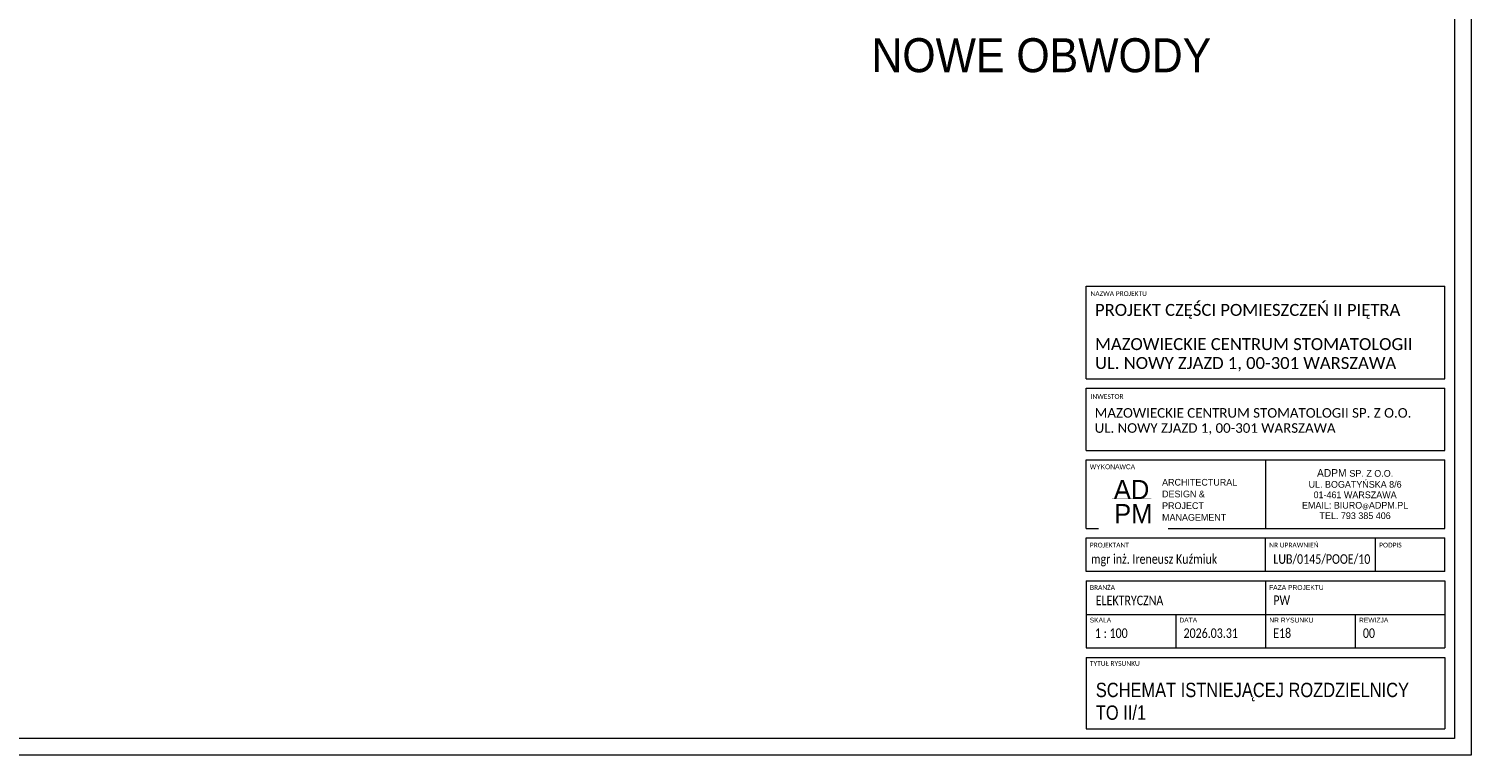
# Model space of a CAD drawing. Header units: centimetres. Extents: x 690840 to 714026, y 27673 to 40762.
# Tile 2 of 162: x 693765 to 696780, y 27673 to 29193. Entities that reach past the tile are written whole.
import ezdxf

# ---------------------------------------------------------------- set-up
doc = ezdxf.new("R2010")
doc.units = ezdxf.units.CM
doc.layers.get('0').update_dxf_attribs({"lineweight": 9})
doc.layers.add('Obrys powierzchni', color=50, linetype='Continuous', lineweight=9, plot=False)
doc.layers.add('S3_ramka', color=7, linetype='Continuous', lineweight=5)
doc.layers.add('S3_rozdzielnice', color=1, linetype='Continuous', lineweight=5)
doc.styles.add('Arial Narrow_4', font='ARIALN.TTF', dxfattribs={"height": 0.2})
doc.styles.add('Arial Narrow_5', font='ARIALN.TTF', dxfattribs={"height": 0.3})
doc.styles.add('Arial Narrow_7', font='ARIALN.TTF', dxfattribs={"height": 0.25})
doc.styles.add('Arial_4', font='arial.ttf', dxfattribs={"height": 0.1})
doc.styles.add('Arial_5', font='arial.ttf', dxfattribs={"height": 0.15})
doc.styles.add('ARIELCE', font='arial.ttf', dxfattribs={"width": 0.9})

# ---------------------------------------------------------------- blocks, each defined once
blk = doc.blocks.new('zw$7FBA')
at = {"lineweight": 0, "ltscale": 1.6}
blk.add_line((-197.5, 291.4), (-197.5, 219.8), dxfattribs=at)
at = {"layer": 'S3_ramka'}
for p, q in [((-385, 376.4), (-385, 473.1)), ((-385, 473.1), (-10, 473.1)), ((-10, 376.4), (-10, 473.1)), ((-385, 376.4), (-10, 376.4)), ((-385, 301.4), (-385, 366.4)), ((-385, 366.4), (-10, 366.4)), ((-10, 301.4), (-10, 366.4)), ((-385, 301.4), (-10, 301.4)), ((-385, 291.4), (-10, 291.4)), ((-385, 219.8), (-385, 291.4)), ((-10, 219.8), (-10, 291.4)), ((-385, 219.8), (-10, 219.8)), ((-385, 174.8), (-385, 209.8)), ((-385, 209.8), (-10, 209.8)), ((-197.5, 174.8), (-197.5, 209.8)), ((-82.5, 174.8), (-82.5, 209.8)), ((-10, 174.8), (-10, 209.8)), ((-10, 174.8), (-385, 174.8)), ((-385, 164.8), (-385, 94.8)), ((-385, 164.8), (-10, 164.8)), ((-197.5, 164.8), (-197.5, 94.8)), ((-10, 164.8), (-10, 94.8)), ((-385, 129.8), (-10, 129.8)), ((-385, 94.8), (-10, 94.8)), ((-385, 84.8), (-385, 10)), ((-385, 84.8), (-10, 84.8)), ((-10, 84.8), (-10, 10)), ((-385, 10), (-10, 10))]:
    blk.add_line(p, q, dxfattribs=at)
for s, insert, char_height, width, attachment_point, line_spacing_factor, style in [('{\\A1;\\fCalibri Light|b0|i0|c238|p34;\\C7;MAZOWIECKIE CENTRUM STOMATOLOGII\\PUL. NOWY ZJAZD 1, 00-301 WARSZAWA}', (-375.7, 418.8), 12.5, 331.75, 1, 0.949189, 'Arial Narrow_7'), ('{\\A1;\\fCalibri Light|b0|i0|c238|p34;\\C7;MAZOWIECKIE CENTRUM STOMATOLOGII SP. Z O.O.\\PUL. NOWY ZJAZD 1, 00-301 WARSZAWA}', (-376.1, 345.6), 10, 380.079, 1, 0.949189, 'Arial Narrow_4'), ('\\pxqc,t7.937503,15.874997,23.8125,31.750003,39.687497,47.625,55.562504,63.499997,71.4375,79.375003,87.312497,95.25,103.187503,111.124997,119.0625,127.000003,134.937497,142.875,150.812503,158.749997,166.6875,174.625003,182.562497,190.5,198.437503,206.374997,214.3125,222.250004,230.187497,238.125,246.062503,253.999997;{\\fTw Cen MT|b0|i0|c238|p34;ADPM \\H0.875x;SP. Z O.O.\\PUL. BOGATYŃSKA 8/6 \\P01-461 WARSZAWA\\PEMAIL: BIURO\\H0.714286x;@\\H1.4x;ADPM.PL\\PTEL. 793 385 406}', (-103.8, 255.6), 8, 187.5, 5, 0.936439, 'Arial_5'), ('\\pxsm1.05,qc;{\\fTw Cen MT|b0|i0|c238|p34;AD}', (-337.5, 260.4), 20, 52.507, 5, 0.936439, 'Arial_5')]:
    blk.add_mtext(s, dxfattribs=dict(at, insert=insert, char_height=char_height, width=width, attachment_point=attachment_point, line_spacing_factor=line_spacing_factor, style=style))
at = {"layer": 'S3_ramka', "char_height": 5, "attachment_point": 1, "style": 'Arial_4', "bg_fill": 3, "box_fill_scale": 1.25, "bg_fill_color": 256, "bg_fill_true_color": 13158600, "bg_fill_transparency": 0}
for s, insert, width, line_spacing_factor in [('\\pxt12.7,25.4,38.1,50.8,63.5,76.2,88.9,101.6,114.3,127,139.7,152.4,165.1,177.8,190.5,203.2,215.9,228.6,241.3,254,266.7,279.4,292.1,304.8,317.5,330.2,342.9,355.6,368.3,381,393.7,406.4;{\\fCalibri|b0|i0|c238|p34;NAZWA PROJEKTU}', (-380.4, 467.9), 95.6, 0.936439), ('\\pxt12.7,25.4,38.1,50.8,63.5,76.2,88.9,101.6,114.3,127,139.7,152.4,165.1,177.8,190.5,203.2,215.9,228.6,241.3,254,266.7,279.4,292.1,304.8,317.5,330.2,342.9,355.6,368.3,381,393.7,406.4;{\\fCalibri|b0|i0|c238|p34;INWESTOR }', (-380.4, 360.2), 98.25, 0.936439), ('{\\fCalibri|b0|i0|c238|p34;}WYKONAWCA', (-381.1, 286.7), 98.25, 0.936439), ('\\pxt12.7,25.4,38.1,50.8,63.5,76.2,88.9,101.6,114.3,127,139.7,152.4,165.1,177.8,190.5,203.2,215.9,228.6,241.3,254,266.7,279.4,292.1,304.8,317.5,330.2,342.9,355.6,368.3,381,393.7,406.4;{\\fCalibri|b0|i0|c238|p34;PROJEKTANT}', (-381.1, 204.8), 94.25, 0.936439), ('\\pxt12.7,25.4,38.1,50.8,63.5,76.2,88.9,101.6,114.3,127,139.7,152.4,165.1,177.8,190.5,203.2,215.9,228.6,241.3,254,266.7,279.4,292.1,304.8,317.5,330.2,342.9,355.6,368.3,381,393.7,406.4;{\\fCalibri|b0|i0|c238|p34;NR UPRAWNIEŃ}', (-193.6, 204.8), 94.25, 0.936439), ('\\pxt12.7,25.4,38.1,50.8,63.5,76.2,88.9,101.6,114.3,127,139.7,152.4,165.1,177.8,190.5,203.2,215.9,228.6,241.3,254,266.7,279.4,292.1,304.8,317.5,330.2,342.9,355.6,368.3,381,393.7,406.4;{\\fCalibri|b0|i0|c238|p34;PODPIS}', (-78.6, 204.8), 55.45, 0.936439), ('\\pxt1.25,2.5,3.75,5,6.25,7.5,8.75,10,11.25,12.5,13.75,15,16.25,17.5,18.75,20,21.25,22.5,23.75,25,26.25,27.5,28.75,30,31.25,32.5,33.75,35,36.25,37.5,38.75,40;{\\fCalibri|b0|i0|c238|p34;BRANŻA}', (-381, 160.4), 94.25, 0.949189), ('\\pxt1.25,2.5,3.75,5,6.25,7.5,8.75,10,11.25,12.5,13.75,15,16.25,17.5,18.75,20,21.25,22.5,23.75,25,26.25,27.5,28.75,30,31.25,32.5,33.75,35,36.25,37.5,38.75,40;{FAZA PROJEKTU}', (-193.7, 160.4), 94.25, 0.949189), ('\\pxt1.25,2.5,3.75,5,6.25,7.5,8.75,10,11.25,12.5,13.75,15,16.25,17.5,18.75,20,21.25,22.5,23.75,25,26.25,27.5,28.75,30,31.25,32.5,33.75,35,36.25,37.5,38.75,40;{SKALA}', (-381.3, 126.3), 94.25, 0.949189), ('\\pxt1.25,2.5,3.75,5,6.25,7.5,8.75,10,11.25,12.5,13.75,15,16.25,17.5,18.75,20,21.25,22.5,23.75,25,26.25,27.5,28.75,30,31.25,32.5,33.75,35,36.25,37.5,38.75,40;NR RYSUNKU', (-193.5, 126.3), 94.25, 0.949189), ('\\pxt1.25,2.5,3.75,5,6.25,7.5,8.75,10,11.25,12.5,13.75,15,16.25,17.5,18.75,20,21.25,22.5,23.75,25,26.25,27.5,28.75,30,31.25,32.5,33.75,35,36.25,37.5,38.75,40;{\\fCalibri|b0|i0|c238|p34;TYTUŁ RYSUNKU }', (-381.1, 80.9), 94.25, 0.949189)]:
    blk.add_mtext(s, dxfattribs=dict(at, insert=insert, width=width, line_spacing_factor=line_spacing_factor))
at = {"layer": 'S3_ramka', "insert": (-335.7, 235.2), "char_height": 20, "width": 52.507, "attachment_point": 5, "line_spacing_factor": 0.936439, "style": 'Arial_5', "bg_fill": 2}
blk.add_mtext('{\\fTw Cen MT|b0|i0|c238|p34;PM}', dxfattribs=at)
at = {"lineweight": 0, "ltscale": 1.6, "const_width": 0.2}
blk.add_lwpolyline([(-358, 251.1), (-316.7, 251.1)], dxfattribs=at)
at = {"layer": 'S3_ramka'}
for p, q in [((-291.3, 129.8), (-291.3, 94.3)), ((-103.8, 129.8), (-103.8, 94.8))]:
    blk.add_line(p, q, dxfattribs=at)
for s, insert, char_height, width, attachment_point, line_spacing_factor, style in [('\\pxql;{\\fCalibri Light|b0|i0|c238|p34;PROJEKT CZĘŚCI POMIESZCZEŃ II PIĘTRA}', (-375.7, 454.6), 12.5, 352.9, 1, 0.949189, 'Arial Narrow_7'), ('\\pxsm1.05,ql;{\\fTw Cen MT|b0|i0|c238|p34;ARCHITECTURAL\\PDESIGN &\\PPROJECT\\PMANAGEMENT}', (-233.6, 249.6), 7, 143.965, 5, 0.936439, 'Arial_5'), ('\\pxql;{\\A1;\\fCalibri Light|b0|i0|c238|p34;\\W0.8;\\C7;\\A0;\\C256;mgr inż. Ireneusz Kuźmiuk}', (-379.9, 192.7), 10, 199.383, 1, 0.949189, 'Arial Narrow_4'), ('\\pxql;{\\A1;\\fCalibri Light|b0|i0|c238|p34;\\W0.8;\\C7;\\A0;LUB/0145/POOE/10}', (-189.3, 192.7), 10, 123.723, 1, 0.949189, 'Arial Narrow_4'), ('\\pxt6.35,12.7,19.05,25.4,31.75,38.1,44.45,50.8,57.15,63.5,69.85,76.2,82.55,88.9,95.25,101.6,107.95,114.3,120.65,127,133.35,139.7,146.05,152.4,158.75,165.1,171.45,177.8,184.15,190.5,196.85,203.2;{\\fCalibri|b0|i0|c238|p34;\\W0.8;ELEKTRYCZNA}', (-374.9, 149.4), 10, 141.9, 1, 0.949189, 'Arial Narrow_4')]:
    blk.add_mtext(s, dxfattribs=dict(at, insert=insert, char_height=char_height, width=width, attachment_point=attachment_point, line_spacing_factor=line_spacing_factor, style=style))
at = {"layer": 'S3_ramka', "char_height": 5, "attachment_point": 1, "line_spacing_factor": 0.949189, "style": 'Arial_4', "bg_fill": 3, "box_fill_scale": 1.25, "bg_fill_color": 256, "bg_fill_true_color": 13158600, "bg_fill_transparency": 0}
for s, insert, width in [('\\pxt1.25,2.5,3.75,5,6.25,7.5,8.75,10,11.25,12.5,13.75,15,16.25,17.5,18.75,20,21.25,22.5,23.75,25,26.25,27.5,28.75,30,31.25,32.5,33.75,35,36.25,37.5,38.75,40;DATA', (-287.5, 126.3), 56.775), ('\\pxt1.25,2.5,3.75,5,6.25,7.5,8.75,10,11.25,12.5,13.75,15,16.25,17.5,18.75,20,21.25,22.5,23.75,25,26.25,27.5,28.75,30,31.25,32.5,33.75,35,36.25,37.5,38.75,40;REWIZJA', (-99.7, 126.3), 64.44)]:
    blk.add_mtext(s, dxfattribs=dict(at, insert=insert, width=width))

msp = doc.modelspace()

# ---------------------------------------------------------------- texts
at = {"layer": 'S3_ramka', "lineweight": 0, "char_height": 20, "line_spacing_factor": 0.949189, "style": 'Arial Narrow_4', "bg_fill": 2}
for s, insert, width, attachment_point in [('\\pxt6.35,12.7,19.05,25.4,31.75,38.1,44.45,50.8,57.15,63.5,69.85,76.2,82.55,88.9,95.25,101.6,107.95,114.3,120.65,127,133.35,139.7,146.05,152.4,158.75,165.1,171.45,177.8,184.15,190.5,196.85,203.2;{\\fCalibri|b0|i0|c238|p34;\\W0.8;PW}', (696366.7, 28006.9), 283.8, 1), ('\\pxql,t6.35,12.7,19.05,25.4,31.75,38.1,44.45,50.8,57.15,63.5,69.85,76.2,82.55,88.9,95.25,101.6,107.95,114.3,120.65,127,133.35,139.7,146.05,152.4,158.75,165.1,171.45,177.8,184.15,190.5,196.85,203.2;{\\fCalibri|b0|i0|c238|p34;\\W0.8; 1 : 100}', (696078.7, 27938), 181.3, 2)]:
    msp.add_mtext(s, dxfattribs=dict(at, insert=insert, width=width, attachment_point=attachment_point))
at = {"layer": 'S3_ramka', "lineweight": 0, "insert": (695995.6, 27785.2), "char_height": 30, "width": 687.3, "attachment_point": 4, "line_spacing_factor": 0.949189, "style": 'Arial Narrow_5'}
msp.add_mtext('\\pxt4.23333,8.46667,12.7,16.93333,21.16667,25.4,29.63333,33.86667,38.1,42.33333,46.56667,50.8,55.03333,59.26667,63.5,67.73333,71.96667,76.2,80.43333,84.66667,88.9,93.13333,97.36667,101.6,105.83333,110.06667,114.3,118.53333,122.76667,127,131.23333,135.46667;SCHEMAT ISTNIEJĄCEJ ROZDZIELNICY TO II/1', dxfattribs=at)
at = {"layer": 'S3_rozdzielnice', "insert": (695526.5, 29173), "char_height": 71.127, "width": 6866.696, "attachment_point": 1, "rotation": 359.981, "style": 'ARIELCE'}
msp.add_mtext('{\\fArial|b0|i0|c238|p34;\\C7;NOWE OBWODY}', dxfattribs=at)

# ---------------------------------------------------------------- next in the draw order: texts
at = {"layer": 'S3_ramka', "lineweight": 0, "insert": (696269.6, 27938), "char_height": 20, "width": 181.3, "attachment_point": 2, "line_spacing_factor": 0.949189, "style": 'Arial Narrow_4'}
msp.add_mtext('\\pxql,t6.35,12.7,19.05,25.4,31.75,38.1,44.45,50.8,57.15,63.5,69.85,76.2,82.55,88.9,95.25,101.6,107.95,114.3,120.65,127,133.35,139.7,146.05,152.4,158.75,165.1,171.45,177.8,184.15,190.5,196.85,203.2;{\\fCalibri|b0|i0|c238|p34;\\W0.8;2026.03.31}', dxfattribs=at)

# ---------------------------------------------------------------- next in the draw order: block references
at = {"lineweight": 0, "ltscale": 1.6, "xscale": 2, "yscale": 2, "zscale": 2}
msp.add_blockref('zw$7FBA', (696745.3, 27707.7), dxfattribs=at)

# ---------------------------------------------------------------- next in the draw order: linework, layer by layer
at = {"layer": 'Obrys powierzchni', "ltscale": 1.6}
for points in [[(690840.3, 27672.7), (690840.3, 31872.7), (696780.3, 31872.7), (696780.3, 27672.7)], [(690875.3, 27707.7), (690875.3, 31837.7), (696745.3, 31837.7), (696745.3, 27707.7)]]:
    msp.add_lwpolyline(points, close=True, dxfattribs=at)

# ---------------------------------------------------------------- next in the draw order: texts
at = {"layer": 'S3_ramka', "lineweight": 0, "char_height": 20, "width": 181.3, "attachment_point": 2, "line_spacing_factor": 0.949189, "style": 'Arial Narrow_4'}
for s, insert in [('\\pxql,t6.35,12.7,19.05,25.4,31.75,38.1,44.45,50.8,57.15,63.5,69.85,76.2,82.55,88.9,95.25,101.6,107.95,114.3,120.65,127,133.35,139.7,146.05,152.4,158.75,165.1,171.45,177.8,184.15,190.5,196.85,203.2;{\\fCalibri|b0|i0|c238|p34;\\W0.8;E18}', (696457.1, 27938)), ('\\pxql,t6.35,12.7,19.05,25.4,31.75,38.1,44.45,50.8,57.15,63.5,69.85,76.2,82.55,88.9,95.25,101.6,107.95,114.3,120.65,127,133.35,139.7,146.05,152.4,158.75,165.1,171.45,177.8,184.15,190.5,196.85,203.2;{\\fCalibri|b0|i0|c238|p34;\\W0.8;00}', (696644.6, 27938))]:
    msp.add_mtext(s, dxfattribs=dict(at, insert=insert))

doc.saveas('drawing.dxf')
